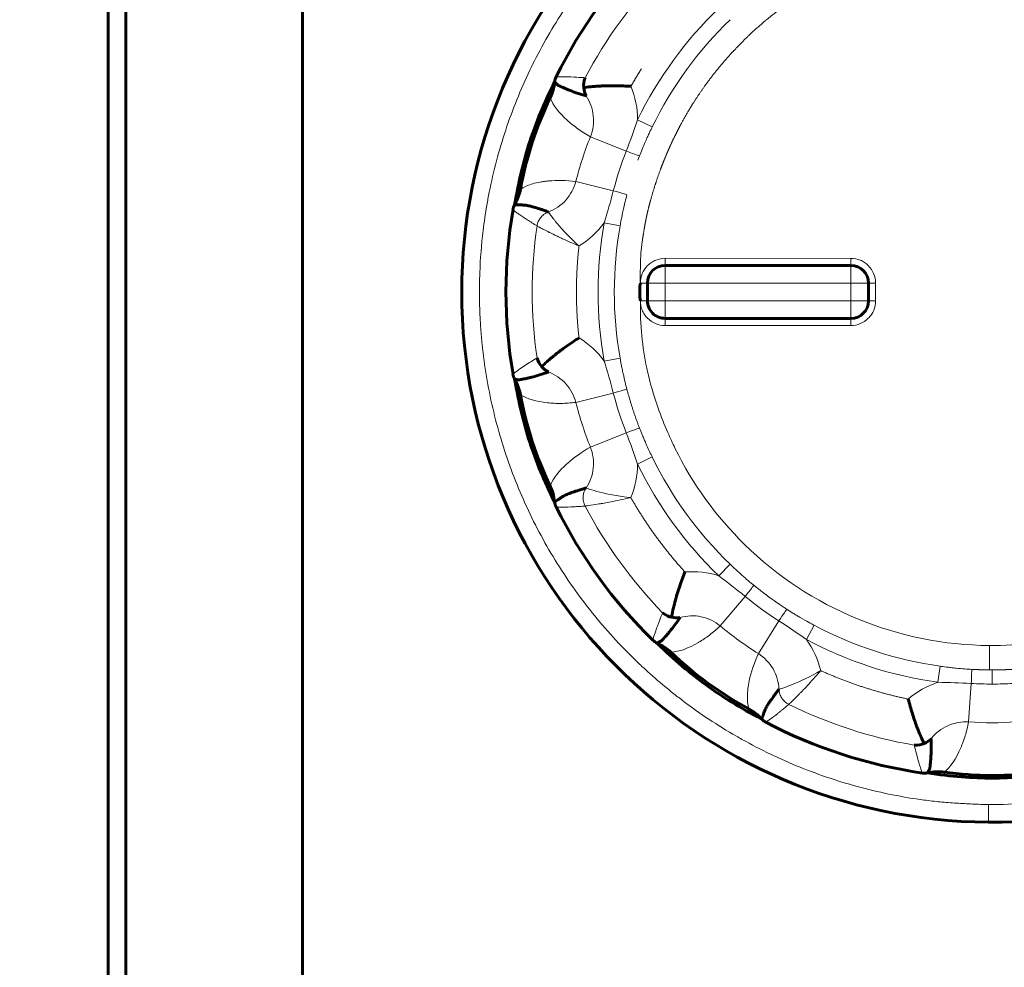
# Model space of a CAD drawing. Header units: millimetres. Extents: x 0 to 420, y 0 to 594.
# Tile 6 of 34: x 125 to 136, y 220 to 230. Entities that reach past the tile are written whole.
import ezdxf

# ---------------------------------------------------------------- set-up
doc = ezdxf.new("R2010")
doc.units = ezdxf.units.MM
doc.linetypes.add('K5LT_BASIC', pattern=[0])
doc.linetypes.add('K5LT_THIN', pattern=[0])
doc.layers.add('Системный слой', color=7, linetype='Continuous')
doc.styles.add('KDIMTEXTSTYLE', font='GOST_AU.SHX', dxfattribs={"width": 0.96, "oblique": 15, "height": 5})
doc.dimstyles.new('KDIMSTYLE (1.00)', dxfattribs={"dimtxt": 5, "dimasz": 1, "dimexe": 2, "dimexo": 0, "dimgap": 1, "dimtad": 1, "dimtxsty": 'KDIMTEXTSTYLE', "dimsah": 1, "dimcen": 0, "dimdle": 1, "dimadec": 0, "dimazin": 0, "dimtfac": 0.667, "dimtmove": 0, "dimatfit": 3, "dimfxl": 1, "dimtvp": 1, "dimtolj": 1, "dimtzin": 0, "dimarcsym": 0})

# ---------------------------------------------------------------- blocks, each defined once
blk = doc.blocks.new('KDIMARROW_01')
at = {"layer": 'Системный слой'}
blk.add_hatch(color=0, dxfattribs=at).paths.add_polyline_path([(-5, -0.658), (0, 0), (-5, 0.658), (-4.5, 0)])
at = {"layer": 'Системный слой', "color": 0, "linetype": 'K5LT_THIN', "lineweight": 18}
for p, q in [((-4.5, 0), (-5, 0.658)), ((-5, 0.658), (0, 0)), ((0, 0), (-5, -0.658)), ((-5, -0.658), (-4.5, 0)), ((0, 0), (-1, 0))]:
    blk.add_line(p, q, dxfattribs=at)

msp = doc.modelspace()

# ---------------------------------------------------------------- linework, layer by layer
at = {"layer": 'Системный слой', "color": 150, "linetype": 'K5LT_BASIC', "lineweight": 60, "true_color": 0x0080ff}
for p, q in [((126.112, 199.145), (126.112, 261.145)), ((128.312, 199.888), (128.312, 234.771)), ((126.312, 199.185), (126.312, 234.004)), ((132.412, 227.446), (134.512, 227.445)), ((132.212, 227.046), (132.212, 227.246)), ((134.712, 227.245), (134.712, 227.045)), ((134.512, 226.845), (132.412, 226.846))]:
    msp.add_line(p, q, dxfattribs=at)
at = {"layer": 'Системный слой', "color": 7, "linetype": 'K5LT_THIN', "lineweight": 18}
for p, q in [((132.266, 229.013), (132.101, 229.093)), ((131.567, 228.902), (131.972, 228.74)), ((132.122, 228.685), (132.104, 228.638)), ((131.402, 228.396), (131.826, 228.289)), ((131.723, 227.928), (131.903, 227.895)), ((132.412, 227.526), (134.512, 227.525)), ((132.412, 227.526), (132.412, 227.446)), ((134.512, 227.525), (134.512, 227.445)), ((132.412, 227.246), (132.412, 227.446)), ((134.512, 227.245), (134.512, 227.445)), ((132.132, 227.246), (132.212, 227.246)), ((132.412, 227.246), (132.212, 227.246)), ((134.512, 227.245), (132.412, 227.246)), ((132.412, 227.246), (132.412, 227.046)), ((134.512, 227.045), (134.512, 227.245)), ((134.512, 227.245), (134.712, 227.245)), ((134.792, 227.245), (134.712, 227.245)), ((134.792, 227.245), (134.792, 227.045)), ((132.212, 227.046), (132.132, 227.046)), ((132.212, 227.046), (132.412, 227.046)), ((132.412, 227.046), (134.512, 227.045)), ((132.412, 227.046), (132.412, 226.846)), ((134.512, 227.045), (134.712, 227.045)), ((134.512, 227.045), (134.512, 226.845)), ((134.792, 227.045), (134.712, 227.045)), ((132.412, 226.766), (132.412, 226.846)), ((134.512, 226.765), (132.412, 226.766)), ((134.512, 226.765), (134.512, 226.845)), ((131.903, 226.396), (131.722, 226.364)), ((131.826, 226.002), (131.402, 225.895)), ((131.972, 225.552), (131.566, 225.389)), ((132.101, 225.198), (132.266, 225.278)), ((133.147, 224.065), (133.02, 223.933)), ((133.036, 223.366), (133.316, 223.701)), ((133.699, 223.423), (133.467, 223.053)), ((134.011, 223.213), (134.098, 223.374)), ((136.081, 223.145), (136.079, 222.869)), ((135.524, 222.911), (135.498, 222.729)), ((136.111, 222.869), (136.111, 222.709)), ((135.845, 222.28), (135.874, 222.716)), ((136.068, 221.145), (136.069, 221.345)), ((136.111, 221.345), (136.069, 221.345))]:
    msp.add_line(p, q, dxfattribs=at)
at = {"layer": 'Системный слой', "color": 150, "linetype": 'K5LT_BASIC', "lineweight": 60, "true_color": 0x0080ff}
for centre, radius, start, end in [((136.112, 227.145), 6, 89.5829, 180), ((136.112, 227.145), 6, 269.5829, 89.5829), ((136.112, 227.145), 5.5, 170.2446, 189.7424), ((132.412, 227.246), 0.2, 89.9938, 179.9938), ((134.512, 227.245), 0.2, 359.9938, 89.9938), ((136.112, 227.145), 6, 180, 269.5829), ((132.412, 227.046), 0.2, 179.9938, 269.9938), ((134.512, 227.045), 0.2, 269.9938, 359.9938)]:
    msp.add_arc(centre, radius, start, end, dxfattribs=at)
at = {"layer": 'Системный слой', "color": 7, "linetype": 'K5LT_THIN', "lineweight": 18}
for centre, radius, start, end in [((136.112, 227.145), 4.275, 133.8925, 154.095), ((135.274, 227.418), 3.993, 158.1734, 165.8146), ((136.112, 227.145), 5.203, 171.7514, 188.2368), ((136.112, 227.145), 4.275, 169.8925, 190.0951), ((135.278, 226.874), 3.997, 194.1773, 201.8107), ((136.112, 227.145), 4.275, 205.8926, 226.0951), ((135.596, 226.436), 3.997, 230.1773, 237.8107), ((136.112, 227.145), 4.275, 241.8926, 262.095), ((136.112, 227.145), 4.276, 269.568, 269.9938), ((136.112, 226.268), 3.997, 266.1773, 273.8107)]:
    msp.add_arc(centre, radius, start, end, dxfattribs=at)
at = {"layer": 'Системный слой', "color": 150, "linetype": 'K5LT_BASIC', "lineweight": 60, "true_color": 0x0080ff}
for centre, major_axis in [((134.704, 227.603), (-1.236, -3.804)), ((134.704, 226.688), (1.236, -3.804)), ((135.241, 225.948), (3.236, -2.351)), ((136.111, 225.665), (4, 0))]:
    msp.add_ellipse(centre, major_axis=major_axis, ratio=0.997564, start_param=4.576155, end_param=4.848623, dxfattribs=at)
at = {"layer": 'Системный слой', "color": 7, "linetype": 'K5LT_THIN', "lineweight": 18}
for points, knots in [([(136.069, 221.345), (136.009, 221.347), (135.888, 221.351), (135.706, 221.36), (135.524, 221.375), (135.282, 221.402), (134.983, 221.452), (134.509, 221.562), (133.932, 221.754), (133.471, 221.975), (133.027, 222.227), (132.783, 222.388), (132.533, 222.581), (132.4, 222.687), (132.252, 222.814), (131.968, 223.078), (131.604, 223.471), (131.179, 224.065), (130.832, 224.708), (130.568, 225.389), (130.421, 225.979), (130.357, 226.4), (130.333, 226.642), (130.318, 226.852), (130.311, 227.048), (130.312, 227.228), (130.318, 227.478), (130.342, 227.777), (130.386, 228.081), (130.457, 228.464), (130.594, 228.982), (130.786, 229.457), (131.009, 229.915), (131.155, 230.168), (131.331, 230.43), (131.429, 230.57), (131.546, 230.725), (131.792, 231.025), (132.162, 231.413), (132.728, 231.875), (133.162, 232.146), (133.419, 232.282), (133.505, 232.327), (133.658, 232.402), (133.835, 232.481), (134.196, 232.626), (134.498, 232.722), (134.781, 232.791), (134.876, 232.812), (135.042, 232.847), (135.234, 232.88), (135.619, 232.931), (135.911, 232.947), (136.154, 232.945)], [0, 0, 0, 0, 0.269999, 0.539998, 0.809997, 1.079995, 1.619993, 2.159991, 3.239986, 4.319982, 4.427981, 5.507977, 5.615976, 5.831975, 6.263973, 6.479972, 7.559968, 8.639963, 9.719959, 10.799954, 11.87995, 12.419947, 12.689946, 12.959945, 13.360089, 13.560161, 13.760233, 14.469231, 14.898522, 15.119936, 16.199931, 17.279927, 17.387926, 18.467922, 18.575921, 18.79192, 19.223918, 19.439917, 20.519913, 21.599908, 22.679904, 22.787903, 22.895903, 23.111902, 23.5439, 23.759899, 24.839894, 24.947894, 25.055894, 25.271893, 25.703891, 25.91989, 27, 27, 27, 27]), ([(136.142, 231.145), (136.183, 231.144), (136.267, 231.142), (136.393, 231.135), (136.518, 231.125), (136.685, 231.106), (136.891, 231.071), (137.218, 230.996), (137.473, 230.911), (137.659, 230.834), (137.72, 230.808), (137.827, 230.76), (137.947, 230.7), (138.183, 230.572), (138.493, 230.372), (138.879, 230.048), (139.118, 229.789), (139.339, 229.515), (139.54, 229.226), (139.704, 228.913), (139.791, 228.714), (139.837, 228.606), (139.883, 228.48), (139.968, 228.226), (140.036, 227.949), (140.08, 227.658), (140.097, 227.491), (140.113, 227.276), (140.114, 227.066), (140.1, 226.833), (140.085, 226.666), (140.041, 226.369), (139.979, 226.107), (139.867, 225.754), (139.784, 225.55), (139.63, 225.234), (139.454, 224.929), (139.241, 224.648), (139.098, 224.484), (139.019, 224.397), (138.925, 224.301), (138.731, 224.116), (138.444, 223.883), (138.017, 223.616), (137.56, 223.405), (137.224, 223.299), (137.028, 223.252), (136.963, 223.237), (136.848, 223.213), (136.716, 223.19), (136.45, 223.155), (136.249, 223.144), (136.081, 223.145)], [0, 0, 0, 0, 0.269999, 0.539998, 0.809996, 1.079995, 1.619993, 2.15999, 3.239986, 3.347985, 3.455985, 3.671984, 4.103982, 4.319981, 5.399976, 6.479971, 7.559967, 7.667966, 8.747961, 9.827957, 9.935956, 10.151955, 10.583953, 10.799952, 11.879948, 12.419945, 12.689944, 12.959943, 13.813602, 14.039938, 14.466767, 14.893595, 15.97359, 16.199929, 17.279924, 17.387923, 18.467919, 19.547914, 19.655913, 19.871913, 20.303911, 20.51991, 21.599905, 22.6799, 23.759895, 24.839891, 24.94789, 25.05589, 25.271889, 25.703887, 25.919886, 27, 27, 27, 27]), ([(131.179, 229.579), (131.195, 229.58), (131.217, 229.581), (131.258, 229.581), (131.281, 229.581), (131.312, 229.58), (131.33, 229.579), (131.34, 229.579), (131.345, 229.578), (131.345, 229.578), (131.439, 229.574), (131.493, 229.57), (131.508, 229.569)], [0, 0, 0, 0, 0.25, 0.25, 0.375, 0.4375, 0.46875, 0.498047, 0.498047, 0.5, 0.5, 1, 1, 1, 1]), ([(131.567, 228.902), (131.516, 228.931), (131.468, 228.962), (131.403, 229.008), (131.361, 229.039), (131.323, 229.071), (131.305, 229.088), (131.305, 229.088), (131.209, 229.174), (131.145, 229.259), (131.112, 229.342)], [0, 0, 0, 0, 0.25, 0.25, 0.375, 0.498047, 0.498047, 0.5, 0.5, 1, 1, 1, 1]), ([(131.518, 229.365), (131.563, 229.298), (131.591, 229.22), (131.608, 229.059), (131.597, 228.977), (131.567, 228.902)], [0, 0, 0, 0, 0.5, 0.5, 1, 1, 1, 1]), ([(132.266, 229.013), (132.259, 228.997), (132.248, 228.976), (132.229, 228.935), (132.219, 228.913), (132.207, 228.887), (132.199, 228.868), (132.194, 228.857), (132.162, 228.785), (132.14, 228.73), (132.122, 228.685)], [0, 0, 0, 0, 0.25, 0.25, 0.375, 0.4375, 0.4375, 0.5, 0.5, 1, 1, 1, 1]), ([(132.122, 228.685), (132.111, 228.688), (132.092, 228.695), (132.04, 228.714), (132.006, 228.727), (131.972, 228.74)], [0, 0, 0, 0, 0.5, 0.5, 1, 1, 1, 1]), ([(130.776, 228.308), (130.816, 228.333), (130.862, 228.354), (130.942, 228.377), (130.984, 228.387), (131.045, 228.396), (131.077, 228.4), (131.094, 228.401), (131.094, 228.401), (131.19, 228.41), (131.293, 228.408), (131.402, 228.396)], [0, 0, 0, 0, 0.25, 0.25, 0.375, 0.4375, 0.498047, 0.498047, 0.5, 0.5, 1, 1, 1, 1]), ([(131.402, 228.396), (131.382, 228.318), (131.343, 228.245), (131.235, 228.125), (131.166, 228.079), (131.091, 228.05)], [0, 0, 0, 0, 0.5, 0.5, 1, 1, 1, 1]), ([(131.979, 228.245), (131.972, 228.248), (131.958, 228.252), (131.908, 228.267), (131.87, 228.277), (131.826, 228.289)], [0, 0, 0, 0, 0.5, 0.5, 1, 1, 1, 1]), ([(131.979, 228.245), (131.973, 228.221), (131.966, 228.195), (131.956, 228.152), (131.95, 228.129), (131.945, 228.105), (131.941, 228.089), (131.94, 228.083), (131.92, 227.989), (131.909, 227.929), (131.903, 227.895)], [0, 0, 0, 0, 0.25, 0.25, 0.375, 0.4375, 0.4375, 0.5, 0.5, 1, 1, 1, 1]), ([(130.691, 228.077), (130.704, 228.066), (130.73, 228.045), (130.77, 228.017), (130.811, 227.989), (130.857, 227.96), (130.907, 227.928), (130.944, 227.904), (130.963, 227.892)], [0, 0, 0, 0, 1.352223, 2.597629, 4.060245, 5.362685, 7.117279, 9, 9, 9, 9]), ([(131.091, 228.05), (131.071, 228.043), (131.038, 228.024), (131, 227.985), (130.974, 227.941), (130.965, 227.909), (130.963, 227.892)], [0, 0, 0, 0, 2.011846, 3.771346, 5.278499, 7, 7, 7, 7]), ([(131.091, 228.05), (131.091, 228.049), (131.098, 228.041), (131.12, 228.01), (131.129, 227.997), (131.148, 227.973), (131.154, 227.965), (131.166, 227.951), (131.169, 227.946), (131.178, 227.936), (131.182, 227.93), (131.202, 227.907), (131.219, 227.887), (131.256, 227.846), (131.277, 227.823), (131.336, 227.763), (131.384, 227.714), (131.438, 227.666)], [0, 0, 0, 0, 0.25, 0.25, 0.375, 0.375, 0.4375, 0.4375, 0.46875, 0.46875, 0.5, 0.5, 0.625, 0.625, 0.75, 0.75, 1, 1, 1, 1]), ([(130.963, 227.892), (130.964, 227.891), (130.967, 227.889), (130.977, 227.884), (130.981, 227.882), (130.988, 227.878), (130.99, 227.877), (130.996, 227.874), (130.999, 227.872), (131.012, 227.866), (131.024, 227.859), (131.049, 227.846), (131.059, 227.841), (131.074, 227.834), (131.082, 227.829), (131.091, 227.825), (131.097, 227.822), (131.101, 227.82), (131.119, 227.811), (131.139, 227.801), (131.176, 227.783), (131.189, 227.777), (131.211, 227.766), (131.219, 227.763), (131.235, 227.755), (131.245, 227.751), (131.311, 227.72), (131.374, 227.692), (131.438, 227.666)], [0, 0, 0, 0, 0.125, 0.125, 0.1875, 0.1875, 0.21875, 0.21875, 0.25, 0.25, 0.375, 0.375, 0.4375, 0.4375, 0.46875, 0.484375, 0.484375, 0.5, 0.5, 0.625, 0.625, 0.6875, 0.6875, 0.71875, 0.71875, 0.75, 0.75, 1, 1, 1, 1]), ([(132.132, 227.246), (132.132, 227.323), (132.161, 227.39), (132.227, 227.457), (132.242, 227.469), (132.273, 227.49), (132.292, 227.499), (132.341, 227.519), (132.376, 227.526), (132.412, 227.526)], [0, 0, 0, 0, 0.5, 0.5, 0.625, 0.625, 0.75, 0.75, 1, 1, 1, 1]), ([(134.512, 227.525), (134.55, 227.525), (134.604, 227.515), (134.651, 227.49), (134.681, 227.469), (134.697, 227.456), (134.761, 227.392), (134.792, 227.321), (134.792, 227.245)], [0, 0, 0, 0, 0.25, 0.375, 0.375, 0.5, 0.5, 1, 1, 1, 1]), ([(132.132, 227.046), (132.129, 226.773), (132.153, 226.519), (132.217, 226.226), (132.232, 226.164), (132.297, 225.922), (132.362, 225.739), (132.469, 225.492), (132.495, 225.435), (132.723, 224.971), (132.986, 224.608), (133.683, 223.924), (134.107, 223.645), (135.065, 223.25), (135.564, 223.149), (136.081, 223.145)], [0, 0, 0, 0, 0.1244051, 0.1244051, 0.1555064, 0.1555064, 0.2488102, 0.2488102, 0.2799115, 0.2799115, 0.4976204, 0.4976204, 0.7464306, 0.7464306, 0.9952408, 0.9952408, 0.9952408, 0.9952408]), ([(132.412, 226.766), (132.335, 226.766), (132.267, 226.794), (132.2, 226.861), (132.188, 226.875), (132.168, 226.907), (132.158, 226.926), (132.138, 226.975), (132.132, 227.009), (132.132, 227.046)], [0, 0, 0, 0, 0.5, 0.5, 0.625, 0.625, 0.75, 0.75, 1, 1, 1, 1]), ([(134.792, 227.045), (134.792, 227.007), (134.781, 226.953), (134.756, 226.906), (134.735, 226.876), (134.722, 226.86), (134.658, 226.796), (134.587, 226.765), (134.512, 226.765)], [0, 0, 0, 0, 0.25, 0.375, 0.375, 0.5, 0.5, 1, 1, 1, 1]), ([(130.963, 226.4), (130.917, 226.371), (130.871, 226.342), (130.78, 226.282), (130.735, 226.253), (130.691, 226.215)], [0, 0, 0, 0, 0.5, 0.5, 1, 1, 1, 1]), ([(131.903, 226.396), (131.906, 226.379), (131.91, 226.356), (131.918, 226.311), (131.923, 226.287), (131.929, 226.259), (131.933, 226.24), (131.936, 226.228), (131.952, 226.152), (131.966, 226.094), (131.979, 226.047)], [0, 0, 0, 0, 0.25, 0.25, 0.375, 0.4375, 0.4375, 0.5, 0.5, 1, 1, 1, 1]), ([(131.091, 226.241), (131.166, 226.213), (131.235, 226.166), (131.343, 226.047), (131.382, 225.973), (131.402, 225.895)], [0, 0, 0, 0, 0.5, 0.5, 1, 1, 1, 1]), ([(131.402, 225.895), (131.344, 225.889), (131.287, 225.885), (131.207, 225.884), (131.155, 225.885), (131.106, 225.889), (131.081, 225.891), (131.081, 225.891), (130.953, 225.905), (130.851, 225.936), (130.776, 225.983)], [0, 0, 0, 0, 0.25, 0.25, 0.375, 0.498047, 0.498047, 0.5, 0.5, 1, 1, 1, 1]), ([(131.826, 226.002), (131.872, 226.015), (131.911, 226.026), (131.96, 226.04), (131.972, 226.044), (131.979, 226.047)], [0, 0, 0, 0, 0.5, 0.5, 1, 1, 1, 1]), ([(131.972, 225.552), (132.014, 225.568), (132.051, 225.582), (132.101, 225.6), (132.114, 225.604), (132.122, 225.606)], [0, 0, 0, 0, 0.5, 0.5, 1, 1, 1, 1]), ([(132.122, 225.606), (132.131, 225.583), (132.141, 225.558), (132.158, 225.517), (132.167, 225.496), (132.176, 225.473), (132.183, 225.458), (132.186, 225.452), (132.224, 225.363), (132.251, 225.309), (132.266, 225.278)], [0, 0, 0, 0, 0.25, 0.25, 0.375, 0.4375, 0.4375, 0.5, 0.5, 1, 1, 1, 1]), ([(131.111, 224.95), (131.129, 224.994), (131.154, 225.037), (131.205, 225.103), (131.243, 225.147), (131.289, 225.19), (131.314, 225.212), (131.314, 225.212), (131.387, 225.276), (131.471, 225.335), (131.566, 225.389)], [0, 0, 0, 0, 0.25, 0.25, 0.375, 0.498047, 0.498047, 0.5, 0.5, 1, 1, 1, 1]), ([(131.566, 225.389), (131.596, 225.314), (131.608, 225.232), (131.591, 225.072), (131.562, 224.994), (131.517, 224.926)], [0, 0, 0, 0, 0.5, 0.5, 1, 1, 1, 1]), ([(131.507, 224.723), (131.498, 224.74), (131.486, 224.775), (131.483, 224.828), (131.492, 224.879), (131.507, 224.911), (131.517, 224.926)], [0, 0, 0, 0, 1.920845, 3.586769, 5.158583, 7, 7, 7, 7]), ([(132.024, 224.819), (131.893, 224.833), (131.766, 224.857), (131.579, 224.904), (131.521, 224.925), (131.517, 224.926)], [0, 0, 0, 0, 0.5, 0.5, 1, 1, 1, 1]), ([(132.024, 224.819), (131.938, 224.799), (131.863, 224.783), (131.772, 224.765), (131.746, 224.76), (131.711, 224.754), (131.7, 224.752), (131.685, 224.75), (131.678, 224.749), (131.671, 224.748), (131.667, 224.747), (131.666, 224.747), (131.562, 224.73), (131.512, 224.724), (131.507, 224.723)], [0, 0, 0, 0, 0.25, 0.25, 0.375, 0.375, 0.4375, 0.4375, 0.46875, 0.484375, 0.484375, 0.5, 0.5, 1, 1, 1, 1]), ([(131.507, 224.723), (131.501, 224.722), (131.484, 224.721), (131.444, 224.719), (131.428, 224.718), (131.4, 224.716), (131.385, 224.715), (131.363, 224.714), (131.352, 224.714), (131.346, 224.713), (131.345, 224.713), (131.266, 224.709), (131.21, 224.71), (131.179, 224.713)], [0, 0, 0, 0, 0.25, 0.25, 0.375, 0.375, 0.4375, 0.46875, 0.498047, 0.498047, 0.5, 0.5, 1, 1, 1, 1]), ([(133.147, 224.065), (133.16, 224.053), (133.177, 224.037), (133.209, 224.006), (133.228, 223.989), (133.249, 223.97), (133.263, 223.957), (133.272, 223.948), (133.33, 223.896), (133.376, 223.858), (133.414, 223.827)], [0, 0, 0, 0, 0.25, 0.25, 0.375, 0.4375, 0.4375, 0.5, 0.5, 1, 1, 1, 1]), ([(133.414, 223.827), (133.41, 223.821), (133.403, 223.811), (133.371, 223.77), (133.346, 223.738), (133.316, 223.701)], [0, 0, 0, 0, 0.5, 0.5, 1, 1, 1, 1]), ([(132.273, 223.206), (132.277, 223.222), (132.283, 223.243), (132.295, 223.282), (132.303, 223.304), (132.315, 223.337), (132.321, 223.354), (132.325, 223.364), (132.325, 223.364), (132.358, 223.452), (132.379, 223.502), (132.384, 223.516)], [0, 0, 0, 0, 0.25, 0.25, 0.375, 0.4375, 0.498047, 0.498047, 0.5, 0.5, 1, 1, 1, 1]), ([(133.699, 223.423), (133.724, 223.461), (133.746, 223.494), (133.775, 223.537), (133.783, 223.549), (133.789, 223.555)], [0, 0, 0, 0, 0.5, 0.5, 1, 1, 1, 1]), ([(133.789, 223.555), (133.809, 223.542), (133.832, 223.527), (133.87, 223.504), (133.89, 223.492), (133.911, 223.479), (133.925, 223.471), (133.931, 223.467), (134.014, 223.419), (134.067, 223.391), (134.098, 223.374)], [0, 0, 0, 0, 0.25, 0.25, 0.375, 0.4375, 0.4375, 0.5, 0.5, 1, 1, 1, 1]), ([(132.581, 223.462), (132.659, 223.484), (132.742, 223.487), (132.9, 223.453), (132.974, 223.417), (133.036, 223.366)], [0, 0, 0, 0, 0.5, 0.5, 1, 1, 1, 1]), ([(133.036, 223.366), (132.995, 223.329), (132.934, 223.278), (132.852, 223.219), (132.812, 223.194), (132.791, 223.181), (132.791, 223.181), (132.676, 223.113), (132.572, 223.075), (132.478, 223.069)], [0, 0, 0, 0, 0.25, 0.375, 0.498047, 0.498047, 0.5, 0.5, 1, 1, 1, 1]), ([(133.357, 222.43), (133.346, 222.473), (133.341, 222.522), (133.342, 222.601), (133.347, 222.656), (133.357, 222.716), (133.363, 222.747), (133.363, 222.748), (133.384, 222.844), (133.418, 222.946), (133.467, 223.053)], [0, 0, 0, 0, 0.25, 0.25, 0.375, 0.498047, 0.498047, 0.5, 0.5, 1, 1, 1, 1]), ([(133.467, 223.053), (133.535, 223.01), (133.592, 222.95), (133.673, 222.81), (133.696, 222.73), (133.699, 222.65)], [0, 0, 0, 0, 0.5, 0.5, 1, 1, 1, 1]), ([(134.172, 222.861), (134.058, 222.795), (133.941, 222.74), (133.762, 222.668), (133.703, 222.651), (133.699, 222.65)], [0, 0, 0, 0, 0.5, 0.5, 1, 1, 1, 1]), ([(134.172, 222.861), (134.114, 222.794), (134.063, 222.737), (134, 222.669), (133.981, 222.65), (133.957, 222.624), (133.949, 222.616), (133.939, 222.606), (133.934, 222.6), (133.929, 222.596), (133.926, 222.592), (133.925, 222.592), (133.85, 222.516), (133.813, 222.482), (133.811, 222.479)], [0, 0, 0, 0, 0.25, 0.25, 0.375, 0.375, 0.4375, 0.4375, 0.46875, 0.484375, 0.484375, 0.5, 0.5, 1, 1, 1, 1]), ([(135.524, 222.911), (135.541, 222.909), (135.564, 222.905), (135.609, 222.9), (135.634, 222.897), (135.662, 222.893), (135.682, 222.891), (135.694, 222.89), (135.772, 222.882), (135.832, 222.878), (135.881, 222.875)], [0, 0, 0, 0, 0.25, 0.25, 0.375, 0.4375, 0.4375, 0.5, 0.5, 1, 1, 1, 1]), ([(135.881, 222.875), (135.88, 222.862), (135.879, 222.84), (135.877, 222.783), (135.876, 222.749), (135.874, 222.716)], [0, 0, 0, 0, 0.5, 0.5, 1, 1, 1, 1]), ([(133.811, 222.479), (133.793, 222.488), (133.763, 222.509), (133.729, 222.549), (133.707, 222.596), (133.7, 222.631), (133.699, 222.65)], [0, 0, 0, 0, 1.920768, 3.586662, 5.158541, 7, 7, 7, 7]), ([(133.811, 222.479), (133.806, 222.475), (133.793, 222.464), (133.762, 222.438), (133.743, 222.423), (133.716, 222.401), (133.699, 222.387), (133.69, 222.38), (133.685, 222.376), (133.685, 222.376), (133.623, 222.326), (133.578, 222.294), (133.55, 222.278)], [0, 0, 0, 0, 0.25, 0.25, 0.375, 0.4375, 0.46875, 0.498047, 0.498047, 0.5, 0.5, 1, 1, 1, 1]), ([(135.42, 222.091), (135.47, 222.154), (135.536, 222.205), (135.683, 222.271), (135.765, 222.285), (135.845, 222.28)], [0, 0, 0, 0, 0.5, 0.5, 1, 1, 1, 1]), ([(135.845, 222.28), (135.834, 222.226), (135.821, 222.174), (135.798, 222.101), (135.782, 222.053), (135.765, 222.009), (135.755, 221.986), (135.755, 221.986), (135.703, 221.863), (135.64, 221.772), (135.568, 221.712)], [0, 0, 0, 0, 0.25, 0.25, 0.375, 0.498047, 0.498047, 0.5, 0.5, 1, 1, 1, 1]), ([(135.322, 221.702), (135.315, 221.717), (135.308, 221.738), (135.295, 221.777), (135.288, 221.799), (135.278, 221.832), (135.273, 221.85), (135.271, 221.86), (135.271, 221.86), (135.246, 221.951), (135.233, 222.004), (135.229, 222.018)], [0, 0, 0, 0, 0.25, 0.25, 0.375, 0.4375, 0.498047, 0.498047, 0.5, 0.5, 1, 1, 1, 1])]:
    msp.add_open_spline(points, degree=3, knots=knots, dxfattribs=at)
for points, weights in [([(136.154, 232.945), (147.671, 232.861), (147.628, 221.344), (136.111, 221.345)], [1, 0.335723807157, 0.335723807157, 1]), ([(132.025, 229.472), (132.063, 229.539), (132.103, 229.605), (132.144, 229.67)], [1, 0.999092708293, 0.998386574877, 0.997881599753]), ([(131.438, 226.625), (131.399, 226.972), (131.399, 227.32), (131.438, 227.666)], [1, 0.995908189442, 0.995908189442, 1]), ([(131.979, 226.047), (132.019, 225.897), (132.066, 225.75), (132.122, 225.606)], [1, 0.999021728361, 0.999021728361, 1]), ([(132.636, 223.977), (132.401, 224.235), (132.196, 224.517), (132.024, 224.819)], [1, 0.995907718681, 0.995907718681, 1]), ([(133.414, 223.827), (133.534, 223.73), (133.659, 223.639), (133.789, 223.555)], [1, 0.999021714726, 0.999021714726, 1]), ([(135.162, 222.539), (134.82, 222.61), (134.489, 222.717), (134.172, 222.861)], [1, 0.995907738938, 0.995907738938, 1]), ([(135.881, 222.875), (135.947, 222.872), (136.013, 222.87), (136.079, 222.869)], [1, 0.999819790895, 0.999819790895, 1]), ([(136.111, 222.869), (136.188, 222.869), (136.265, 222.871), (136.342, 222.875)], [1, 0.999756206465, 0.999756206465, 1])]:
    msp.add_rational_spline(points, weights, degree=3, dxfattribs=at)
at = {"layer": 'Системный слой', "color": 150, "linetype": 'K5LT_BASIC', "lineweight": 60, "true_color": 0x0080ff}
for points in [[(132.274, 231.085), (131.827, 230.65), (131.455, 230.138), (131.179, 229.579)], [(131.179, 229.579), (131.171, 229.561), (131.164, 229.542), (131.162, 229.522)], [(131.508, 229.569), (131.488, 229.525), (131.488, 229.484), (131.492, 229.457)], [(131.112, 229.342), (131.139, 229.397), (131.155, 229.457), (131.162, 229.522)], [(131.518, 229.365), (131.503, 229.391), (131.493, 229.424), (131.492, 229.457)], [(130.71, 228.133), (130.743, 228.19), (130.765, 228.248), (130.776, 228.308)], [(130.71, 228.133), (130.7, 228.115), (130.694, 228.096), (130.691, 228.077)], [(131.016, 226.3), (130.988, 226.329), (130.97, 226.365), (130.963, 226.4)], [(131.016, 226.3), (131.023, 226.291), (131.046, 226.261), (131.091, 226.241)], [(130.691, 226.215), (130.694, 226.196), (130.7, 226.177), (130.71, 226.159)], [(130.776, 225.983), (130.765, 226.044), (130.743, 226.102), (130.71, 226.159)], [(131.161, 224.769), (131.155, 224.835), (131.138, 224.895), (131.111, 224.95)], [(131.161, 224.769), (131.164, 224.749), (131.17, 224.73), (131.179, 224.713)], [(131.179, 224.713), (131.455, 224.154), (131.826, 223.641), (132.273, 223.206)], [(132.384, 223.516), (132.42, 223.483), (132.458, 223.471), (132.485, 223.466)], [(132.581, 223.462), (132.551, 223.456), (132.518, 223.457), (132.485, 223.466)], [(132.273, 223.206), (132.287, 223.193), (132.303, 223.181), (132.321, 223.172)], [(132.478, 223.069), (132.434, 223.111), (132.381, 223.146), (132.321, 223.172)], [(133.503, 222.313), (133.459, 222.362), (133.411, 222.401), (133.357, 222.43)], [(133.503, 222.313), (133.517, 222.299), (133.533, 222.287), (133.55, 222.278)], [(133.55, 222.278), (134.102, 221.987), (134.704, 221.792), (135.322, 221.702)], [(135.42, 222.091), (135.4, 222.068), (135.372, 222.049), (135.34, 222.038)], [(135.229, 222.018), (135.278, 222.012), (135.316, 222.025), (135.34, 222.038)], [(135.322, 221.702), (135.341, 221.7), (135.361, 221.699), (135.38, 221.703)], [(135.568, 221.712), (135.507, 221.72), (135.445, 221.717), (135.38, 221.703)]]:
    msp.add_open_spline(points, degree=3, dxfattribs=at)
at = {"layer": 'Системный слой', "color": 7, "linetype": 'K5LT_THIN', "lineweight": 18}
msp.add_rational_spline([(136.142, 231.145), (136.132, 231.145), (136.122, 231.145), (136.112, 231.145), (135.945, 231.14), (135.779, 231.135), (135.451, 231.095), (135.29, 231.064), (134.973, 230.984), (134.817, 230.933), (134.511, 230.815), (134.359, 230.745), (134.069, 230.589), (133.929, 230.502), (133.662, 230.312), (133.534, 230.209), (133.292, 229.987), (133.176, 229.867), (132.96, 229.614), (132.859, 229.479), (132.722, 229.271), (132.68, 229.202), (132.599, 229.061), (132.561, 228.989), (132.516, 228.898), (132.507, 228.88), (132.489, 228.842), (132.48, 228.822), (132.462, 228.782), (132.453, 228.761), (132.435, 228.72), (132.427, 228.701), (132.41, 228.66), (132.401, 228.639), (132.376, 228.575), (132.359, 228.532), (132.313, 228.404), (132.286, 228.318), (132.249, 228.189), (132.237, 228.146), (132.221, 228.082), (132.216, 228.062), (132.207, 228.023), (132.203, 228.004), (132.195, 227.966), (132.191, 227.947), (132.182, 227.9), (132.178, 227.871), (132.163, 227.785), (132.153, 227.727), (132.132, 227.548), (132.131, 227.424), (132.131, 227.279), (132.131, 227.263), (132.132, 227.246)], [1, 0.999995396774, 0.999995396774, 1, 1, 1, 1, 1, 1, 1, 1, 1, 1, 1, 1, 1, 1, 1, 1, 1, 1, 1, 1, 1, 1, 1, 1, 1, 1, 1, 1, 1, 1, 1, 1, 1, 1, 1, 1, 1, 1, 1, 1, 1, 1, 1, 1, 1, 1, 1, 1, 1, 1, 1, 1], degree=3, knots=[0, 0, 0, 0, 0.007432, 0.007432, 0.007432, 0.087393, 0.087393, 0.167441, 0.167441, 0.245673, 0.245673, 0.325941, 0.325941, 0.406618, 0.406618, 0.485901, 0.485901, 0.566404, 0.566404, 0.647516, 0.647516, 0.687005, 0.687005, 0.726495, 0.726495, 0.736495, 0.736495, 0.74712, 0.74712, 0.758057, 0.758057, 0.768057, 0.768057, 0.778995, 0.778995, 0.80087, 0.80087, 0.84462, 0.84462, 0.866964, 0.866964, 0.876964, 0.876964, 0.886964, 0.886964, 0.896964, 0.896964, 0.911651, 0.911651, 0.941026, 0.941026, 0.999776, 0.999776, 1.007432, 1.007432, 1.007432, 1.007432], dxfattribs=at)
for points in [[(131.508, 229.569), (131.74, 230.01), (132.037, 230.418), (132.385, 230.775)], [(132.101, 229.093), (132.333, 229.569), (132.639, 229.991), (133.021, 230.358)], [(132.025, 229.472), (132.075, 229.351), (132.101, 229.224), (132.101, 229.093)], [(131.972, 228.74), (132.019, 228.861), (132.06, 228.974), (132.101, 229.093)], [(131.826, 228.289), (131.866, 228.442), (131.915, 228.593), (131.972, 228.74)], [(131.723, 227.928), (131.759, 228.048), (131.793, 228.164), (131.826, 228.289)], [(131.723, 227.928), (131.645, 227.822), (131.55, 227.734), (131.438, 227.666)], [(131.722, 226.364), (131.63, 226.885), (131.63, 227.406), (131.723, 227.928)], [(131.438, 226.625), (131.55, 226.557), (131.645, 226.47), (131.722, 226.364)], [(131.826, 226.002), (131.793, 226.128), (131.759, 226.244), (131.722, 226.364)], [(131.972, 225.552), (131.915, 225.699), (131.866, 225.849), (131.826, 226.002)], [(132.101, 225.198), (132.06, 225.317), (132.019, 225.431), (131.972, 225.552)], [(132.101, 225.198), (132.1, 225.067), (132.075, 224.941), (132.024, 224.819)], [(133.02, 223.933), (132.638, 224.3), (132.332, 224.722), (132.101, 225.198)], [(132.384, 223.516), (132.036, 223.873), (131.74, 224.281), (131.507, 224.723)], [(132.636, 223.977), (132.767, 223.988), (132.895, 223.973), (133.02, 223.933)], [(133.316, 223.701), (133.216, 223.784), (133.12, 223.858), (133.02, 223.933)], [(133.699, 223.423), (133.566, 223.508), (133.438, 223.601), (133.316, 223.701)], [(134.011, 223.213), (133.908, 223.285), (133.808, 223.353), (133.699, 223.423)], [(134.011, 223.213), (134.088, 223.106), (134.141, 222.989), (134.172, 222.861)], [(135.498, 222.729), (134.974, 222.802), (134.478, 222.963), (134.011, 223.213)], [(135.162, 222.539), (135.261, 222.625), (135.374, 222.688), (135.498, 222.729)], [(135.874, 222.716), (135.745, 222.723), (135.624, 222.727), (135.498, 222.729)], [(136.111, 222.709), (136.032, 222.709), (135.953, 222.711), (135.874, 222.716)], [(136.348, 222.716), (136.269, 222.711), (136.19, 222.709), (136.111, 222.709)], [(135.229, 222.018), (134.738, 222.103), (134.258, 222.258), (133.811, 222.479)]]:
    msp.add_open_spline(points, degree=3, dxfattribs=at)
at = {"layer": 'Системный слой', "color": 150, "linetype": 'K5LT_BASIC', "lineweight": 60, "true_color": 0x0080ff}
for points, knots in [([(131.162, 229.522), (131.043, 229.281), (130.949, 229.056), (130.813, 228.637), (130.756, 228.399), (130.71, 228.133)], [0, 0, 0, 0, 0.5, 0.5, 1, 1, 1, 1]), ([(131.162, 229.522), (131.163, 229.521), (131.165, 229.519), (131.169, 229.516), (131.172, 229.513), (131.174, 229.511), (131.176, 229.509), (131.177, 229.508), (131.182, 229.502), (131.185, 229.499), (131.19, 229.494), (131.192, 229.492), (131.194, 229.49), (131.195, 229.489), (131.195, 229.489), (131.199, 229.486), (131.204, 229.483), (131.215, 229.477), (131.22, 229.475), (131.228, 229.471), (131.233, 229.469), (131.235, 229.468), (131.236, 229.468), (131.236, 229.468), (131.237, 229.467), (131.245, 229.464), (131.256, 229.459), (131.271, 229.452), (131.279, 229.448), (131.283, 229.447), (131.284, 229.446), (131.284, 229.446), (131.287, 229.445), (131.293, 229.442), (131.304, 229.437), (131.311, 229.435), (131.32, 229.431), (131.326, 229.429), (131.328, 229.428), (131.33, 229.427), (131.33, 229.427), (131.386, 229.406), (131.448, 229.385), (131.518, 229.365)], [0, 0, 0, 0, 0.03125, 0.03125, 0.046875, 0.054687, 0.054687, 0.0625, 0.0625, 0.09375, 0.09375, 0.109375, 0.117187, 0.117187, 0.125, 0.125, 0.1875, 0.1875, 0.21875, 0.234375, 0.242187, 0.246094, 0.248047, 0.248047, 0.25, 0.25, 0.3125, 0.34375, 0.367187, 0.374023, 0.374023, 0.375, 0.375, 0.4375, 0.4375, 0.46875, 0.484375, 0.492187, 0.499023, 0.499023, 0.5, 0.5, 1, 1, 1, 1]), ([(131.492, 229.457), (131.511, 229.46), (131.537, 229.464), (131.59, 229.469), (131.61, 229.471), (131.643, 229.473), (131.66, 229.474), (131.679, 229.475), (131.692, 229.476), (131.7, 229.476), (131.745, 229.478), (131.801, 229.479), (131.911, 229.478), (131.968, 229.475), (132.025, 229.472)], [0, 0, 0, 0, 0.25, 0.25, 0.375, 0.375, 0.4375, 0.46875, 0.46875, 0.5, 0.5, 0.75, 0.75, 1, 1, 1, 1]), ([(131.091, 228.05), (131.079, 228.055), (131.066, 228.06), (131.041, 228.068), (131.028, 228.073), (131.012, 228.078), (131.002, 228.082), (130.997, 228.083), (130.994, 228.084), (130.994, 228.084), (130.966, 228.093), (130.944, 228.1), (130.92, 228.107), (130.914, 228.109), (130.907, 228.111), (130.904, 228.111), (130.902, 228.112), (130.901, 228.112), (130.9, 228.113), (130.9, 228.113), (130.9, 228.113), (130.883, 228.117), (130.867, 228.121), (130.843, 228.125), (130.83, 228.127), (130.817, 228.128), (130.809, 228.129), (130.805, 228.129), (130.803, 228.129), (130.803, 228.129), (130.799, 228.129), (130.793, 228.13), (130.78, 228.13), (130.773, 228.13), (130.764, 228.13), (130.759, 228.13), (130.756, 228.131), (130.755, 228.131), (130.755, 228.131), (130.754, 228.131), (130.734, 228.131), (130.72, 228.132), (130.71, 228.133)], [0, 0, 0, 0, 0.125, 0.125, 0.1875, 0.21875, 0.234375, 0.249023, 0.249023, 0.25, 0.25, 0.375, 0.375, 0.4375, 0.4375, 0.46875, 0.484375, 0.492187, 0.499512, 0.499512, 0.5, 0.5, 0.625, 0.625, 0.6875, 0.71875, 0.734375, 0.749023, 0.749023, 0.75, 0.75, 0.8125, 0.8125, 0.84375, 0.859375, 0.867187, 0.871094, 0.873047, 0.873047, 0.875, 0.875, 1, 1, 1, 1]), ([(132.132, 227.046), (132.127, 227.066), (132.125, 227.1), (132.125, 227.192), (132.127, 227.225), (132.132, 227.246)], [0, 0, 0, 0, 0.5, 0.5, 1, 1, 1, 1]), ([(131.438, 226.625), (131.398, 226.6), (131.354, 226.572), (131.287, 226.525), (131.265, 226.509), (131.231, 226.484), (131.214, 226.471), (131.198, 226.458), (131.187, 226.45), (131.181, 226.445), (131.139, 226.412), (131.108, 226.385), (131.05, 226.335), (131.03, 226.315), (131.016, 226.3)], [0, 0, 0, 0, 0.25, 0.25, 0.375, 0.375, 0.4375, 0.46875, 0.46875, 0.5, 0.5, 0.75, 0.75, 1, 1, 1, 1]), ([(130.71, 226.159), (130.712, 226.159), (130.714, 226.159), (130.72, 226.158), (130.723, 226.157), (130.727, 226.157), (130.729, 226.156), (130.73, 226.156), (130.738, 226.154), (130.743, 226.153), (130.749, 226.152), (130.752, 226.152), (130.754, 226.152), (130.756, 226.152), (130.757, 226.152), (130.762, 226.151), (130.768, 226.152), (130.779, 226.154), (130.785, 226.155), (130.794, 226.157), (130.798, 226.157), (130.801, 226.158), (130.802, 226.158), (130.802, 226.158), (130.803, 226.158), (130.811, 226.16), (130.824, 226.163), (130.84, 226.166), (130.848, 226.168), (130.852, 226.169), (130.853, 226.169), (130.853, 226.169), (130.857, 226.17), (130.863, 226.171), (130.875, 226.174), (130.882, 226.176), (130.892, 226.178), (130.897, 226.18), (130.9, 226.18), (130.902, 226.181), (130.902, 226.181), (130.959, 226.196), (131.023, 226.216), (131.091, 226.241)], [0, 0, 0, 0, 0.03125, 0.03125, 0.046875, 0.054688, 0.054688, 0.0625, 0.0625, 0.09375, 0.09375, 0.109375, 0.117188, 0.117188, 0.125, 0.125, 0.1875, 0.1875, 0.21875, 0.234375, 0.242188, 0.246094, 0.248047, 0.248047, 0.25, 0.25, 0.3125, 0.34375, 0.367188, 0.374023, 0.374023, 0.375, 0.375, 0.4375, 0.4375, 0.46875, 0.484375, 0.492188, 0.499023, 0.499023, 0.5, 0.5, 1, 1, 1, 1]), ([(130.71, 226.159), (130.755, 225.894), (130.812, 225.656), (130.949, 225.235), (131.042, 225.01), (131.161, 224.769)], [0, 0, 0, 0, 0.5, 0.5, 1, 1, 1, 1]), ([(131.517, 224.926), (131.506, 224.923), (131.492, 224.919), (131.467, 224.912), (131.454, 224.908), (131.437, 224.902), (131.427, 224.899), (131.422, 224.898), (131.42, 224.897), (131.42, 224.897), (131.391, 224.887), (131.37, 224.88), (131.347, 224.872), (131.341, 224.87), (131.334, 224.867), (131.331, 224.866), (131.328, 224.865), (131.327, 224.865), (131.327, 224.865), (131.327, 224.865), (131.327, 224.865), (131.311, 224.858), (131.295, 224.852), (131.273, 224.841), (131.262, 224.835), (131.25, 224.828), (131.243, 224.824), (131.24, 224.822), (131.239, 224.821), (131.239, 224.821), (131.235, 224.819), (131.23, 224.815), (131.22, 224.808), (131.214, 224.804), (131.206, 224.799), (131.202, 224.796), (131.2, 224.795), (131.199, 224.794), (131.199, 224.794), (131.198, 224.793), (131.182, 224.782), (131.17, 224.774), (131.161, 224.769)], [0, 0, 0, 0, 0.125, 0.125, 0.1875, 0.21875, 0.234375, 0.249023, 0.249023, 0.25, 0.25, 0.375, 0.375, 0.4375, 0.4375, 0.46875, 0.484375, 0.492187, 0.499512, 0.499512, 0.5, 0.5, 0.625, 0.625, 0.6875, 0.71875, 0.734375, 0.749023, 0.749023, 0.75, 0.75, 0.8125, 0.8125, 0.84375, 0.859375, 0.867187, 0.871094, 0.873047, 0.873047, 0.875, 0.875, 1, 1, 1, 1]), ([(132.485, 223.466), (132.489, 223.485), (132.493, 223.511), (132.504, 223.563), (132.509, 223.582), (132.517, 223.614), (132.521, 223.631), (132.527, 223.652), (132.53, 223.663), (132.531, 223.668), (132.532, 223.671), (132.533, 223.674), (132.536, 223.686), (132.543, 223.715), (132.575, 223.815), (132.6, 223.887), (132.636, 223.977)], [0, 0, 0, 0, 0.25, 0.25, 0.375, 0.375, 0.4375, 0.46875, 0.484375, 0.492188, 0.492188, 0.5, 0.5, 0.75, 0.75, 1, 1, 1, 1]), ([(132.321, 223.172), (132.323, 223.173), (132.325, 223.175), (132.33, 223.177), (132.333, 223.179), (132.336, 223.18), (132.338, 223.181), (132.34, 223.182), (132.346, 223.185), (132.351, 223.187), (132.357, 223.19), (132.359, 223.191), (132.362, 223.193), (132.363, 223.193), (132.363, 223.194), (132.368, 223.197), (132.372, 223.2), (132.38, 223.209), (132.385, 223.213), (132.391, 223.22), (132.394, 223.223), (132.395, 223.225), (132.396, 223.226), (132.396, 223.226), (132.397, 223.226), (132.402, 223.233), (132.411, 223.243), (132.422, 223.254), (132.428, 223.261), (132.431, 223.264), (132.431, 223.265), (132.431, 223.265), (132.434, 223.268), (132.438, 223.272), (132.446, 223.282), (132.451, 223.287), (132.457, 223.295), (132.461, 223.299), (132.462, 223.301), (132.463, 223.303), (132.464, 223.303), (132.501, 223.349), (132.541, 223.402), (132.581, 223.462)], [0, 0, 0, 0, 0.03125, 0.03125, 0.046875, 0.054688, 0.054688, 0.0625, 0.0625, 0.09375, 0.09375, 0.109375, 0.117188, 0.117188, 0.125, 0.125, 0.1875, 0.1875, 0.21875, 0.234375, 0.242188, 0.246094, 0.248047, 0.248047, 0.25, 0.25, 0.3125, 0.34375, 0.367188, 0.374023, 0.374023, 0.375, 0.375, 0.4375, 0.4375, 0.46875, 0.484375, 0.492188, 0.499023, 0.499023, 0.5, 0.5, 1, 1, 1, 1]), ([(132.321, 223.172), (132.514, 222.984), (132.7, 222.825), (133.057, 222.566), (133.265, 222.438), (133.503, 222.313)], [0, 0, 0, 0, 0.5, 0.5, 1, 1, 1, 1]), ([(133.699, 222.65), (133.692, 222.64), (133.682, 222.629), (133.667, 222.608), (133.659, 222.597), (133.648, 222.583), (133.642, 222.575), (133.639, 222.571), (133.637, 222.568), (133.637, 222.568), (133.62, 222.544), (133.607, 222.525), (133.593, 222.505), (133.589, 222.5), (133.585, 222.494), (133.584, 222.491), (133.582, 222.489), (133.582, 222.488), (133.581, 222.488), (133.581, 222.488), (133.581, 222.488), (133.572, 222.473), (133.563, 222.459), (133.552, 222.437), (133.546, 222.426), (133.541, 222.413), (133.538, 222.406), (133.536, 222.402), (133.535, 222.401), (133.535, 222.401), (133.534, 222.397), (133.532, 222.391), (133.528, 222.379), (133.525, 222.373), (133.522, 222.364), (133.521, 222.359), (133.52, 222.357), (133.519, 222.356), (133.519, 222.355), (133.519, 222.355), (133.512, 222.336), (133.507, 222.322), (133.503, 222.313)], [0, 0, 0, 0, 0.125, 0.125, 0.1875, 0.21875, 0.234375, 0.249023, 0.249023, 0.25, 0.25, 0.375, 0.375, 0.4375, 0.4375, 0.46875, 0.484375, 0.492187, 0.499512, 0.499512, 0.5, 0.5, 0.625, 0.625, 0.6875, 0.71875, 0.734375, 0.749023, 0.749023, 0.75, 0.75, 0.8125, 0.8125, 0.84375, 0.859375, 0.867188, 0.871094, 0.873047, 0.873047, 0.875, 0.875, 1, 1, 1, 1]), ([(135.34, 222.038), (135.332, 222.054), (135.32, 222.078), (135.299, 222.127), (135.291, 222.145), (135.279, 222.176), (135.272, 222.192), (135.266, 222.209), (135.261, 222.221), (135.258, 222.229), (135.242, 222.272), (135.224, 222.324), (135.192, 222.429), (135.176, 222.484), (135.162, 222.539)], [0, 0, 0, 0, 0.25, 0.25, 0.375, 0.375, 0.4375, 0.46875, 0.46875, 0.5, 0.5, 0.75, 0.75, 1, 1, 1, 1]), ([(135.38, 221.703), (135.381, 221.705), (135.382, 221.707), (135.385, 221.712), (135.386, 221.715), (135.388, 221.718), (135.389, 221.721), (135.39, 221.722), (135.393, 221.728), (135.396, 221.733), (135.399, 221.738), (135.4, 221.741), (135.401, 221.743), (135.402, 221.745), (135.402, 221.745), (135.404, 221.75), (135.405, 221.756), (135.407, 221.767), (135.408, 221.774), (135.409, 221.782), (135.409, 221.787), (135.409, 221.789), (135.409, 221.79), (135.41, 221.791), (135.41, 221.791), (135.41, 221.8), (135.412, 221.813), (135.413, 221.828), (135.414, 221.835), (135.415, 221.839), (135.415, 221.841), (135.415, 221.842), (135.415, 221.843), (135.416, 221.847), (135.416, 221.853), (135.417, 221.865), (135.418, 221.872), (135.418, 221.882), (135.419, 221.888), (135.419, 221.891), (135.419, 221.892), (135.419, 221.893), (135.422, 221.952), (135.423, 222.018), (135.42, 222.091)], [0, 0, 0, 0, 0.03125, 0.03125, 0.046875, 0.054687, 0.054687, 0.0625, 0.0625, 0.09375, 0.09375, 0.109375, 0.117187, 0.117187, 0.125, 0.125, 0.1875, 0.1875, 0.21875, 0.234375, 0.242187, 0.246094, 0.248047, 0.248047, 0.25, 0.25, 0.3125, 0.34375, 0.359375, 0.367187, 0.374023, 0.374023, 0.375, 0.375, 0.4375, 0.4375, 0.46875, 0.484375, 0.492187, 0.499023, 0.499023, 0.5, 0.5, 1, 1, 1, 1]), ([(135.38, 221.703), (135.647, 221.664), (135.89, 221.645), (136.332, 221.645), (136.575, 221.664), (136.842, 221.703)], [0, 0, 0, 0, 0.5, 0.5, 1, 1, 1, 1])]:
    msp.add_open_spline(points, degree=3, knots=knots, dxfattribs=at)

# ---------------------------------------------------------------- dimensions: what is measured, and where the dimension line sits
at = {"layer": 'Системный слой', "color": 7}
msp.add_linear_dim(base=(41.363, 292.045), p1=(104.712, 100.945), p2=(139.172, 292.045), angle=90, location=(41.363, 196.495), text='\\H5.0;\\W0.965;\\Q15;\\H5.0;\\W0.965;\\Q15;\\Q15;\\H7.00;В\\Q15;\\H5.00;', dimstyle='KDIMSTYLE (1.00)', override={"dimexo": 0, "dimblk1": 'KDIMARROW_01', "dimblk2": 'KDIMARROW_01', "dimse1": 0, "dimse2": 0, "dimclrt": 7, "dimtolj": 1}, dxfattribs=at).render()

doc.saveas('drawing.dxf')
